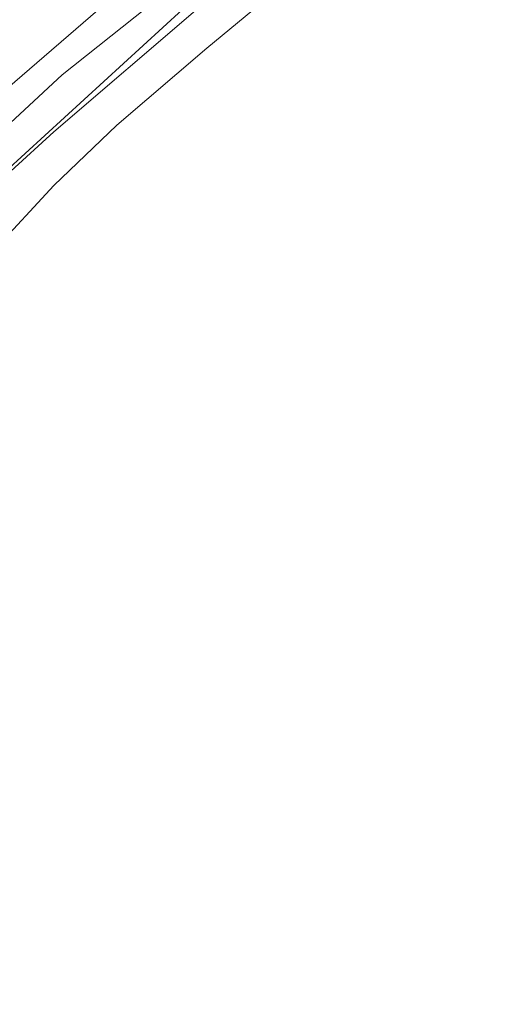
# Model space of a CAD drawing. Header units: metres. Extents: x 253395 to 254027, y 592765 to 593194.
# Tile 149 of 173: x 253916 to 253935, y 592823 to 592864. Entities that reach past the tile are written whole.
import ezdxf
from ezdxf.lldxf.tags import DXFTag

# ---------------------------------------------------------------- set-up
doc = ezdxf.new("R2010")
doc.units = ezdxf.units.M
for name, color, linetype, lineweight in [('B-WE-KG-GRENS_PERCEEL-G', 254, 'KG-PERCEEL-SO', 18), ('B-WE-OG-TERREIN_BEGROEID-GV', 254, 'Continuous', 18), ('B-WE-OG-TERREIN_ERF-GV', 254, 'Continuous', 18), ('B-WE-OG-TERREIN_OEVER-GV', 254, 'Continuous', 18), ('B-WE-OG-WATER-GV', 254, 'Continuous', 18)]:
    doc.layers.add(name, color=color, linetype=linetype, lineweight=lineweight)
doc.styles.get("Standard").update_dxf_attribs({"font": 'simplex.shx'})
tags = doc.linetypes.add('KG-PERCEEL-SO', pattern='A,5.5,-2,["P",Standard,S=1.8,R=0,X=-0.5,Y=-0.9],-2,5.5,-2,[5,NLCS.SHX,S=0.75,R=0,X=0,Y=0],-2', length=19).pattern_tags.tags
tags[6] = DXFTag(74, 10)

msp = doc.modelspace()

# ---------------------------------------------------------------- linework, layer by layer
at = {"layer": 'B-WE-KG-GRENS_PERCEEL-G'}
msp.add_lwpolyline([(253935.377, 592765.23), (253901.41, 592773.686), (253899.753, 592774.292), (253898.54, 592775.453), (253897.527, 592776.565), (253896.626, 592778.904), (253894.584, 592789.054), (253895.181, 592793.786), (253897.711, 592804.164), (253900.525, 592815.846), (253899.043, 592816.454), (253902.274, 592824.666), (253901.345, 592824.956), (253904.464, 592838.39), (253907.967, 592849.079), (253910.222, 592852.881), (253923.182, 592864.732), (253935.418, 592874.477), (253942.182, 592879.655), (253943.426, 592882.218)], dxfattribs=at)
at = {"layer": 'B-WE-OG-TERREIN_BEGROEID-GV'}
msp.add_lwpolyline([(253901.187, 592821.903), (253901.927, 592825.18), (253900.844, 592825.489), (253900.38, 592825.951), (253900.024, 592826.699), (253899.859, 592827.229), (253900.919, 592835.065), (253901.642, 592837.715), (253902.401, 592840.355), (253903.196, 592842.985), (253904.026, 592845.603), (253904.946, 592847.384), (253905.908, 592849.143), (253906.91, 592850.879), (253907.952, 592852.591), (253909.034, 592854.279), (253913.659, 592859.443), (253934.175, 592877.148)], dxfattribs=at)
at = {"layer": 'B-WE-OG-TERREIN_ERF-GV'}
msp.add_lwpolyline([(253932.669, 592870.08), (253923.378, 592862.387), (253919.677, 592859.231), (253917.089, 592856.749), (253914.586, 592854.057), (253912.406, 592850.831), (253910.848, 592848.205), (253909.664, 592846.002), (253907.626, 592841.042), (253905.875, 592836.093), (253903.725, 592825.827), (253903.409, 592825.523), (253902.839, 592825.238), (253901.969, 592825.168), (253901.927, 592825.18), (253901.187, 592821.903)], dxfattribs=at)
at = {"layer": 'B-WE-OG-TERREIN_OEVER-GV'}
for points in [[(253934.175, 592877.148), (253913.659, 592859.443)], [(253914.586, 592854.057), (253917.089, 592856.749), (253919.677, 592859.231), (253923.378, 592862.387), (253932.669, 592870.08)], [(253914.512, 592858.597), (253917.425, 592861.296), (253921.902, 592864.861)], [(253923.106, 592864.106), (253917.082, 592858.945), (253915.318, 592857.329)]]:
    msp.add_lwpolyline(points, dxfattribs=at)
at = {"layer": 'B-WE-OG-WATER-GV'}
for points in [[(253921.902, 592864.861), (253917.425, 592861.296), (253914.512, 592858.597)], [(253915.318, 592857.329), (253917.082, 592858.945), (253923.106, 592864.106)]]:
    msp.add_lwpolyline(points, dxfattribs=at)

doc.saveas('drawing.dxf')
